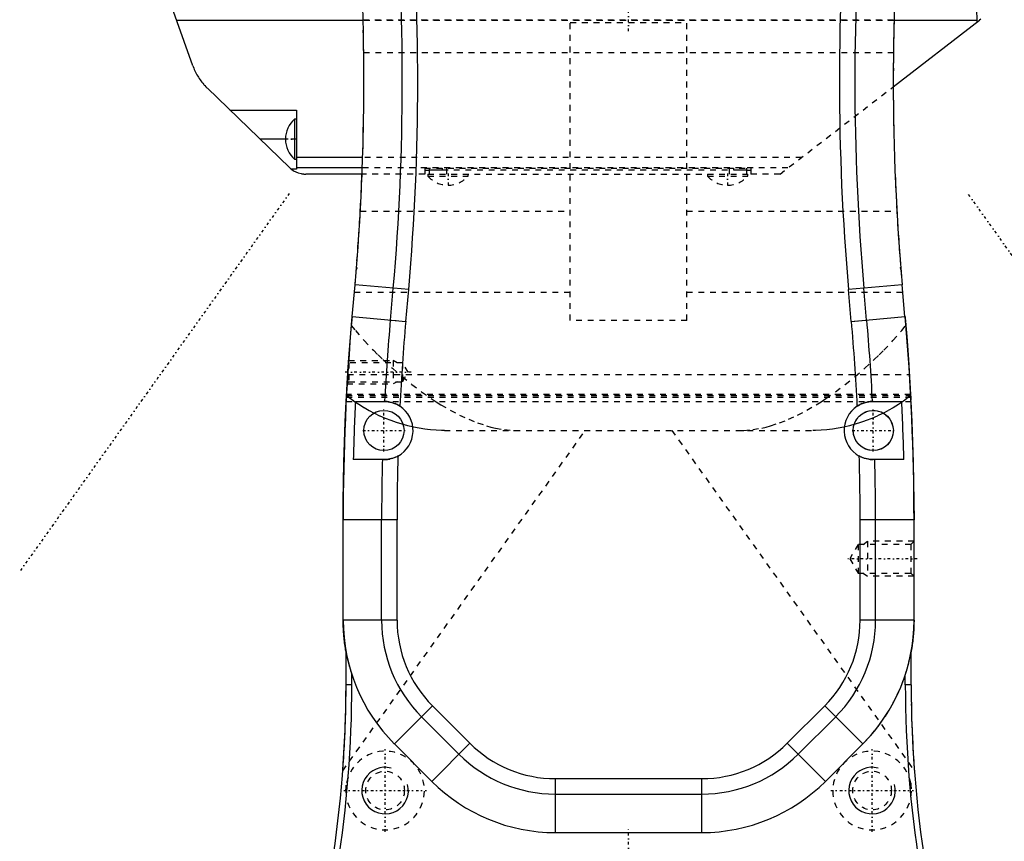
# Model space of a CAD drawing. Extents: x -216 to 415, y -1 to 641.
# Tile 3 of 8: x -5 to 164, y 380 to 521. Entities that reach past the tile are written whole.
import ezdxf

# ---------------------------------------------------------------- set-up
doc = ezdxf.new("R2010")
doc.units = 0
doc.linetypes.add('CENTER', pattern=[1.5, 0.45, -0.5, 0.05, -0.5])
doc.linetypes.add('DASHED', pattern=[2, 1, -1])
for name, color, linetype in [('AM_0', 7, 'CONTINUOUS'), ('AM_10', 7, 'CONTINUOUS'), ('AM_3', 7, 'DASHED'), ('AM_7', 7, 'CENTER')]:
    doc.layers.add(name, color=color, linetype=linetype)

msp = doc.modelspace()

# ---------------------------------------------------------------- linework, layer by layer
at = {"layer": 'AM_0', "color": 7, "linetype": 'CONTINUOUS'}
for p, q in [((25.21, 512.57), (14.58, 542.39)), ((159.85, 520.37), (159.58, 531.08)), ((54.42, 520.37), (22.43, 520.37)), ((145.44, 509), (160.22, 520.4)), ((159.85, 520.37), (145.58, 520.37)), ((159.85, 520.11), (159.85, 520.37)), ((41.81, 495.12), (27.69, 508.73)), ((31.56, 505), (43, 505)), ((43, 505), (43, 494.84)), ((43, 503.45), (42.66, 503.45)), ((42.66, 503.45), (42.66, 496.55)), ((41.1, 500), (36.75, 500)), ((42.66, 496.55), (43, 496.55)), ((54.35, 496.86), (43, 496.86)), ((43, 494.84), (42.13, 494.84)), ((54.29, 495.05), (43, 495.05)), ((54.25, 494), (44.58, 494)), ((52.56, 469.54), (53.04, 475.02)), ((62.25, 474.21), (53.04, 475.02)), ((146.96, 475.02), (137.75, 474.21)), ((147.44, 469.54), (146.96, 475.02)), ((59.13, 468.96), (59.61, 474.44)), ((61.77, 468.73), (62.25, 474.21)), ((138.23, 468.73), (137.75, 474.21)), ((140.87, 468.96), (140.39, 474.44)), ((51.92, 461.71), (52.52, 469.54)), ((52.52, 469.54), (61.77, 468.73)), ((138.23, 468.73), (147.48, 469.54)), ((147.57, 468.41), (147.6, 468.04)), ((51.69, 458.09), (51.92, 461.68)), ((51.56, 455.7), (51.69, 458.09)), ((53.12, 455), (58.13, 455)), ((141.87, 455), (146.88, 455)), ((148.42, 456.2), (148.44, 455.7)), ((58, 445), (52.73, 445)), ((147.27, 445), (142, 445)), ((51, 417.43), (51, 434.68)), ((60.25, 434.68), (51, 434.68)), ((57.6, 417.43), (57.6, 434.68)), ((60.25, 417.43), (60.25, 434.68)), ((149, 434.68), (139.75, 434.68)), ((139.75, 417.43), (139.75, 434.68)), ((142.4, 417.43), (142.4, 434.68)), ((149, 417.43), (149, 434.68)), ((60.25, 417.43), (51, 417.43)), ((149, 417.43), (139.75, 417.43)), ((51.5, 406.35), (51.5, 412)), ((148.5, 406.35), (148.5, 412)), ((52.5, 406.35), (52.5, 408.08)), ((147.5, 406.35), (147.5, 408.08)), ((52.5, 406.35), (51.5, 406.35)), ((148.5, 406.35), (147.5, 406.35)), ((66.33, 402.75), (59.79, 396.21)), ((72.76, 396.33), (66.33, 402.75)), ((127.24, 396.33), (133.67, 402.75)), ((140.21, 396.21), (133.67, 402.75)), ((70.88, 394.45), (64.45, 400.88)), ((129.12, 394.45), (135.55, 400.88)), ((66.22, 389.79), (59.79, 396.21)), ((72.76, 396.33), (66.22, 389.79)), ((133.78, 389.79), (127.24, 396.33)), ((133.78, 389.79), (140.21, 396.21)), ((87.43, 381), (87.43, 390.25)), ((87.43, 390.25), (112.57, 390.25)), ((112.57, 381), (112.57, 390.25)), ((87.43, 387.6), (112.57, 387.6)), ((87.43, 381), (112.57, 381))]:
    msp.add_line(p, q, dxfattribs=at)
for points in [[(160.45, 520.6, 0), (160.22, 520.4, 0)], [(25.21, 512.57, 0), (25.26, 512.45, 0), (25.35, 512.21, 0), (25.45, 511.98, 0), (25.5, 511.86, 0), (25.55, 511.74, 0), (25.66, 511.51, 0), (25.78, 511.28, 0), (25.9, 511.06, 0), (26.03, 510.83, 0), (26.16, 510.62, 0), (26.23, 510.51, 0), (26.3, 510.4, 0), (26.44, 510.19, 0), (26.59, 509.98, 0), (26.75, 509.78, 0), (26.91, 509.58, 0), (27.07, 509.38, 0), (27.16, 509.28, 0), (27.24, 509.19, 0), (27.42, 509, 0), (27.6, 508.82, 0), (27.69, 508.73, 0)], [(42.13, 494.84, 0), (42.5, 494.59, 0), (43.29, 494.22, 0), (43.78, 494.08, 0), (43.93, 494.05, 0), (44.07, 494.03, 0), (44.15, 494.02, 0), (44.16, 494.02, 0), (44.18, 494.02, 0), (44.21, 494.02, 0), (44.22, 494.02, 0), (44.23, 494.02, 0), (44.25, 494.01, 0), (44.28, 494.01, 0), (44.3, 494.01, 0), (44.33, 494.01, 0), (44.35, 494.01, 0), (44.36, 494.01, 0), (44.38, 494.01, 0), (44.4, 494, 0), (44.43, 494, 0), (44.44, 494, 0), (44.44, 494, 0), (44.45, 494, 0), (44.45, 494, 0), (44.45, 494, 0), (44.46, 494, 0), (44.46, 494, 0), (44.46, 494, 0), (44.47, 494, 0), (44.47, 494, 0), (44.47, 494, 0), (44.48, 494, 0), (44.48, 494, 0), (44.48, 494, 0), (44.49, 494, 0), (44.49, 494, 0), (44.5, 494, 0), (44.5, 494, 0), (44.5, 494, 0), (44.5, 494, 0), (44.51, 494, 0), (44.51, 494, 0), (44.51, 494, 0), (44.52, 494, 0), (44.52, 494, 0), (44.52, 494, 0), (44.53, 494, 0), (44.53, 494, 0), (44.53, 494, 0), (44.54, 494, 0), (44.54, 494, 0), (44.55, 494, 0), (44.55, 494, 0), (44.55, 494, 0), (44.55, 494, 0), (44.56, 494, 0), (44.56, 494, 0), (44.57, 494, 0), (44.57, 494, 0), (44.57, 494, 0), (44.57, 494, 0), (44.58, 494, 0), (44.58, 494, 0), (44.58, 494, 0)], [(147.6, 468.04, 0), (147.76, 466.11, 0), (148.05, 462.19, 0), (148.31, 458.2, 0), (148.42, 456.2, 0)], [(51, 434.68, 0), (51.01, 437.84, 0), (51.12, 444.5, 0), (51.35, 451.46, 0), (51.52, 455, 0)], [(58.13, 455, 0), (58.17, 455, 0), (58.27, 454.99, 0), (58.38, 454.99, 0), (58.43, 454.98, 0), (58.49, 454.98, 0), (58.62, 454.96, 0), (58.75, 454.94, 0), (58.89, 454.92, 0), (59.04, 454.89, 0), (59.19, 454.86, 0), (59.27, 454.84, 0), (59.35, 454.81, 0), (59.51, 454.77, 0), (59.67, 454.71, 0), (59.84, 454.65, 0), (60.01, 454.58, 0), (60.17, 454.5, 0), (60.25, 454.46, 0), (60.34, 454.42, 0), (60.5, 454.33, 0), (60.66, 454.24, 0), (60.74, 454.18, 0)], [(139.26, 454.18, 0), (139.34, 454.24, 0), (139.5, 454.33, 0), (139.67, 454.42, 0), (139.75, 454.46, 0), (139.83, 454.5, 0), (140, 454.58, 0), (140.16, 454.65, 0), (140.26, 454.69, 0), (140.29, 454.7, 0), (140.32, 454.71, 0), (140.33, 454.71, 0), (140.34, 454.72, 0), (140.37, 454.73, 0), (140.4, 454.74, 0), (140.49, 454.77, 0), (140.65, 454.82, 0), (140.73, 454.84, 0), (140.81, 454.86, 0), (140.96, 454.89, 0), (141.11, 454.92, 0), (141.25, 454.94, 0), (141.38, 454.96, 0), (141.51, 454.98, 0), (141.57, 454.98, 0), (141.62, 454.99, 0), (141.73, 454.99, 0), (141.83, 455, 0), (141.87, 455, 0)], [(148.48, 455, 0), (148.65, 451.46, 0), (148.88, 444.5, 0), (148.99, 437.84, 0), (149, 434.68, 0)], [(60.4, 445.61, 0), (60.33, 445.58, 0), (60.19, 445.5, 0), (60.05, 445.44, 0), (59.97, 445.41, 0), (59.9, 445.37, 0), (59.75, 445.32, 0), (59.61, 445.26, 0), (59.46, 445.22, 0), (59.31, 445.18, 0), (59.17, 445.14, 0), (59.1, 445.12, 0), (59.03, 445.11, 0), (58.89, 445.08, 0), (58.76, 445.06, 0), (58.63, 445.04, 0), (58.5, 445.03, 0), (58.38, 445.01, 0), (58.32, 445.01, 0), (58.26, 445.01, 0), (58.15, 445, 0), (58.05, 445, 0), (58, 445, 0)], [(142, 445, 0), (141.95, 445, 0), (141.85, 445, 0), (141.74, 445.01, 0), (141.68, 445.01, 0), (141.62, 445.01, 0), (141.5, 445.03, 0), (141.37, 445.04, 0), (141.24, 445.06, 0), (141.11, 445.08, 0), (140.97, 445.11, 0), (140.9, 445.12, 0), (140.83, 445.14, 0), (140.68, 445.18, 0), (140.54, 445.22, 0), (140.4, 445.26, 0), (140.25, 445.32, 0), (140.1, 445.37, 0), (140.03, 445.4, 0), (139.96, 445.44, 0), (139.81, 445.5, 0), (139.67, 445.58, 0), (139.6, 445.61, 0)], [(51.5, 412, 0), (51.47, 412.14, 0), (51.42, 412.42, 0), (51.38, 412.7, 0), (51.36, 412.84, 0), (51.33, 412.98, 0), (51.29, 413.27, 0), (51.25, 413.56, 0), (51.22, 413.85, 0), (51.18, 414.15, 0), (51.15, 414.45, 0), (51.14, 414.6, 0), (51.12, 414.75, 0), (51.1, 415.06, 0), (51.07, 415.37, 0), (51.05, 415.68, 0), (51.04, 415.99, 0), (51.02, 416.3, 0), (51.02, 416.46, 0), (51.01, 416.62, 0), (51.01, 416.94, 0), (51, 417.27, 0), (51, 417.43, 0)], [(149, 417.43, 0), (149, 417.27, 0), (148.99, 416.94, 0), (148.99, 416.62, 0), (148.98, 416.46, 0), (148.98, 416.3, 0), (148.96, 415.99, 0), (148.95, 415.68, 0), (148.93, 415.37, 0), (148.9, 415.06, 0), (148.88, 414.75, 0), (148.86, 414.6, 0), (148.85, 414.45, 0), (148.82, 414.15, 0), (148.78, 413.85, 0), (148.75, 413.56, 0), (148.71, 413.27, 0), (148.67, 412.98, 0), (148.64, 412.84, 0), (148.62, 412.7, 0), (148.58, 412.42, 0), (148.53, 412.14, 0), (148.5, 412, 0)]]:
    msp.add_polyline3d(points, dxfattribs=at)
for centre in [(58, 450), (142, 450)]:
    msp.add_circle(centre, 3.45, dxfattribs=at)
for centre, radius, start, end in [((-345.44, 509.88), 400, 355, 4.9589), ((-345.44, 509.88), 406.6, 355, 4.9434), ((-345.44, 509.88), 409.25, 355, 4.9373), ((545.44, 509.88), 409.25, 175, 185), ((545.44, 509.88), 406.6, 175, 185), ((545.44, 509.88), 400, 175, 185), ((45.7, 500), 4.6, 131.3662, 179.9713), ((45.7, 500), 4.6, 180.0287, 228.6338), ((44.58, 498), 4, 226.0485, 232.2334), ((451, 434.68), 400, 175, 180), ((451, 434.68), 393.4, 175, 177.0391), ((451, 434.68), 390.75, 175, 177.1385), ((-251, 434.68), 390.75, 2.8615, 5), ((-251, 434.68), 393.4, 2.9609, 5), ((-251, 434.68), 400, 0, 5), ((451, 434.68), 398.4, 177.0761, 178.5153), ((-251, 434.68), 398.4, 1.4847, 2.9239), ((58, 450), 5, 298.7116, 56.8229), ((142, 450), 5, 123.1771, 241.2884), ((451, 434.68), 393.4, 178.4965, 180), ((451, 434.68), 390.75, 178.3961, 180), ((-251, 434.68), 390.75, 0, 1.6039), ((-251, 434.68), 393.4, 0, 1.5035), ((81, 417.43), 30, 180, 225), ((81, 417.43), 23.4, 180, 225), ((81, 417.43), 20.75, 180, 225), ((119, 417.43), 20.75, 315, 0), ((119, 417.43), 23.4, 315, 0), ((119, 417.43), 30, 315, 0), ((-148.5, 406.56), 200, 351.0032, 359.939), ((-148.5, 406.56), 201, 351.0032, 359.9391), ((348.5, 406.56), 201, 180.0609, 188.9968), ((348.5, 406.56), 200, 180.061, 188.9968), ((87.43, 411), 20.75, 225, 270), ((112.57, 411), 20.75, 270, 315), ((87.43, 411), 23.4, 225, 270), ((112.57, 411), 23.4, 270, 315), ((87.43, 411), 30, 225, 270), ((112.57, 411), 30, 270, 315)]:
    msp.add_arc(centre, radius, start, end, dxfattribs=at)
at = {"layer": 'AM_10', "color": 7, "linetype": 'CONTINUOUS'}
for centre in [(58.2, 388.21), (141.8, 388.21)]:
    msp.add_arc(centre, 4, 75, 15, dxfattribs=at)
at = {"layer": 'AM_3', "color": 6, "linetype": 'DASHED'}
for p, q in [((54.42, 520.5), (145.58, 520.5)), ((145.58, 520.37), (54.42, 520.37)), ((90, 468.88), (90, 520)), ((90, 520), (110, 520)), ((110, 468.88), (110, 520)), ((54.53, 514.88), (145.47, 514.88)), ((126, 494), (145.44, 509)), ((43, 500), (41.1, 500)), ((129.71, 496.86), (54.35, 496.86)), ((65, 494), (54.25, 494)), ((127.36, 495.05), (54.29, 495.05)), ((65, 495), (121, 495)), ((65, 495), (65, 494)), ((65.55, 494), (65.55, 493.66)), ((65.55, 494), (120.45, 494)), ((65.55, 493.66), (72.45, 493.66)), ((65.75, 495), (65.75, 494)), ((68, 495), (68, 494.73)), ((68, 494.73), (118, 494.73)), ((68.75, 495), (68.75, 494)), ((72.45, 493.66), (72.45, 494)), ((113.55, 494), (113.55, 493.66)), ((113.55, 493.66), (120.45, 493.66)), ((117.25, 495), (117.25, 494)), ((118, 495), (118, 494.73)), ((120.25, 495), (120.25, 494)), ((120.45, 493.66), (120.45, 494)), ((121, 495), (121, 494)), ((126, 494), (121, 494)), ((53.94, 487.64), (90, 487.64)), ((110, 487.64), (146.06, 487.64)), ((53.24, 477.44), (53.4, 477.93)), ((53.29, 477.99), (53.29, 478.01)), ((53.4, 477.93), (53.29, 478.01)), ((53.4, 477.93), (53.29, 477.99)), ((146.6, 477.93), (146.71, 478.01)), ((146.71, 477.99), (146.6, 477.93)), ((146.6, 477.93), (146.76, 477.44)), ((146.71, 478.01), (146.71, 477.99)), ((52.93, 473.72), (90, 473.72)), ((110, 473.72), (147.07, 473.72)), ((52.52, 469.54), (52.56, 469.54)), ((59.13, 468.96), (61.74, 468.73)), ((110, 468.88), (90, 468.88)), ((138.23, 468.73), (140.87, 468.96)), ((147.44, 469.54), (147.48, 469.54)), ((147.48, 469.54), (147.57, 468.41)), ((51.69, 458.09), (51.92, 461.71)), ((51.98, 461.62), (51.92, 461.68)), ((51.94, 462), (59.6, 462)), ((61.2, 461.62), (51.98, 461.62)), ((51.98, 461.62), (51.98, 458.38)), ((60.26, 461.62), (59.6, 462)), ((59.6, 462), (59.6, 458)), ((62.14, 460), (61.2, 461.62)), ((61.2, 461.62), (61.2, 458.38)), ((61.2, 458.38), (62.14, 460)), ((51.69, 458.09), (51.98, 458.38)), ((51.78, 459.59), (148.22, 459.59)), ((51.98, 458.38), (61.2, 458.38)), ((60.26, 458.38), (59.6, 458)), ((51.68, 458), (59.6, 458)), ((51.52, 455), (51.58, 456.2)), ((51.52, 455), (148.48, 455)), ((51.56, 455.7), (148.44, 455.7)), ((51.57, 456), (148.43, 456)), ((148.42, 456.2), (51.58, 456.2)), ((148.42, 456.2), (148.48, 455)), ((50.94, 391.62), (92.57, 450)), ((68.39, 450), (131.61, 450)), ((107.43, 450), (149.06, 391.62)), ((139.4, 430.46), (137.98, 428)), ((148.46, 430.46), (139.4, 430.46)), ((139.4, 430.46), (139.4, 425.54)), ((140.25, 430.46), (141, 431)), ((149, 431), (141, 431)), ((141, 431), (141, 425)), ((149, 431), (148.46, 430.46)), ((148.46, 430.46), (148.46, 425.54)), ((137.98, 428), (139.4, 425.54)), ((139.4, 425.54), (148.46, 425.54)), ((140.25, 425.54), (141, 425)), ((149, 425), (141, 425)), ((148.46, 425.54), (149, 425))]:
    msp.add_line(p, q, dxfattribs=at)
for points in [[(53.94, 487.64, 0), (53.99, 488.53, 0), (54.08, 490.31, 0), (54.17, 492.1, 0), (54.2, 493, 0), (54.24, 493.9, 0), (54.31, 495.71, 0), (54.37, 497.52, 0), (54.42, 499.34, 0), (54.47, 501.17, 0), (54.5, 503, 0), (54.52, 503.91, 0), (54.53, 504.83, 0), (54.55, 506.67, 0), (54.56, 508.51, 0), (54.56, 510.35, 0), (54.55, 512.2, 0), (54.54, 514.04, 0), (54.53, 514.97, 0), (54.52, 515.89, 0), (54.48, 517.73, 0), (54.44, 519.58, 0), (54.42, 520.5, 0)], [(145.58, 520.5, 0), (145.56, 519.58, 0), (145.52, 517.73, 0), (145.48, 515.89, 0), (145.47, 514.97, 0), (145.46, 514.04, 0), (145.45, 512.2, 0), (145.44, 510.35, 0), (145.44, 508.51, 0), (145.45, 506.67, 0), (145.47, 504.83, 0), (145.48, 503.91, 0), (145.5, 503, 0), (145.53, 501.17, 0), (145.58, 499.34, 0), (145.63, 497.52, 0), (145.69, 495.71, 0), (145.76, 493.9, 0), (145.8, 493, 0), (145.83, 492.1, 0), (145.92, 490.31, 0), (146.01, 488.53, 0), (146.06, 487.64, 0)], [(65, 494.65, 0), (65, 494.66, 0), (65, 494.66, 0), (65, 494.66, 0), (65, 494.66, 0), (65, 494.66, 0), (65.01, 494.66, 0), (65.01, 494.66, 0), (65.01, 494.66, 0), (65.02, 494.66, 0), (65.02, 494.66, 0), (65.03, 494.66, 0), (65.03, 494.67, 0), (65.03, 494.67, 0), (65.04, 494.67, 0), (65.05, 494.67, 0), (65.06, 494.67, 0), (65.07, 494.67, 0), (65.07, 494.67, 0), (65.08, 494.67, 0), (65.09, 494.67, 0), (65.1, 494.67, 0), (65.1, 494.67, 0), (65.11, 494.68, 0), (65.12, 494.68, 0), (65.13, 494.68, 0), (65.14, 494.68, 0), (65.15, 494.68, 0), (65.16, 494.68, 0), (65.17, 494.68, 0), (65.19, 494.68, 0), (65.2, 494.68, 0), (65.22, 494.68, 0), (65.23, 494.68, 0), (65.24, 494.69, 0), (65.25, 494.69, 0), (65.27, 494.69, 0), (65.29, 494.69, 0), (65.31, 494.69, 0), (65.33, 494.69, 0), (65.34, 494.69, 0), (65.35, 494.69, 0), (65.37, 494.69, 0), (65.39, 494.69, 0), (65.41, 494.69, 0), (65.44, 494.7, 0), (65.46, 494.7, 0), (65.47, 494.7, 0), (65.48, 494.7, 0), (65.51, 494.7, 0), (65.53, 494.7, 0), (65.56, 494.7, 0), (65.58, 494.7, 0), (65.61, 494.7, 0), (65.62, 494.7, 0), (65.63, 494.7, 0), (65.66, 494.7, 0), (65.69, 494.7, 0), (65.72, 494.71, 0), (65.74, 494.71, 0), (65.77, 494.71, 0), (65.79, 494.71, 0), (65.8, 494.71, 0), (65.83, 494.71, 0), (65.86, 494.71, 0), (65.88, 494.71, 0), (65.89, 494.71, 0), (65.93, 494.71, 0), (65.96, 494.71, 0), (65.97, 494.71, 0), (65.99, 494.71, 0), (66.02, 494.71, 0), (66.05, 494.71, 0), (66.09, 494.72, 0), (66.12, 494.72, 0), (66.16, 494.72, 0), (66.17, 494.72, 0), (66.19, 494.72, 0), (66.23, 494.72, 0), (66.26, 494.72, 0), (66.3, 494.72, 0), (66.33, 494.72, 0), (66.37, 494.72, 0), (66.39, 494.72, 0), (66.41, 494.72, 0), (66.44, 494.72, 0), (66.48, 494.72, 0), (66.52, 494.72, 0), (66.56, 494.72, 0), (66.6, 494.72, 0), (66.61, 494.72, 0), (66.63, 494.72, 0), (66.67, 494.73, 0), (66.71, 494.73, 0), (66.75, 494.73, 0), (66.79, 494.73, 0), (66.83, 494.73, 0), (66.85, 494.73, 0), (66.87, 494.73, 0), (66.91, 494.73, 0), (66.95, 494.73, 0), (66.99, 494.73, 0), (67.04, 494.73, 0), (67.08, 494.73, 0), (67.1, 494.73, 0), (67.12, 494.73, 0), (67.16, 494.73, 0), (67.2, 494.73, 0), (67.22, 494.73, 0), (67.24, 494.73, 0), (67.29, 494.73, 0), (67.33, 494.73, 0), (67.35, 494.73, 0), (67.37, 494.73, 0), (67.41, 494.73, 0), (67.46, 494.73, 0), (67.5, 494.73, 0), (67.54, 494.73, 0), (67.59, 494.73, 0), (67.61, 494.73, 0), (67.63, 494.73, 0), (67.67, 494.73, 0), (67.72, 494.73, 0), (67.76, 494.73, 0), (67.8, 494.73, 0), (67.85, 494.73, 0), (67.87, 494.73, 0), (67.89, 494.73, 0), (67.93, 494.73, 0), (67.98, 494.73, 0), (68, 494.73, 0)], [(118, 494.73, 0), (118.02, 494.73, 0), (118.07, 494.73, 0), (118.11, 494.73, 0), (118.13, 494.73, 0), (118.15, 494.73, 0), (118.2, 494.73, 0), (118.24, 494.73, 0), (118.28, 494.73, 0), (118.33, 494.73, 0), (118.37, 494.73, 0), (118.39, 494.73, 0), (118.41, 494.73, 0), (118.46, 494.73, 0), (118.5, 494.73, 0), (118.54, 494.73, 0), (118.59, 494.73, 0), (118.63, 494.73, 0), (118.65, 494.73, 0), (118.67, 494.73, 0), (118.71, 494.73, 0), (118.76, 494.73, 0), (118.78, 494.73, 0), (118.8, 494.73, 0), (118.84, 494.73, 0), (118.88, 494.73, 0), (118.9, 494.73, 0), (118.92, 494.73, 0), (118.96, 494.73, 0), (119.01, 494.73, 0), (119.05, 494.73, 0), (119.09, 494.73, 0), (119.13, 494.73, 0), (119.15, 494.73, 0), (119.17, 494.73, 0), (119.21, 494.73, 0), (119.25, 494.73, 0), (119.29, 494.73, 0), (119.33, 494.73, 0), (119.37, 494.72, 0), (119.39, 494.72, 0), (119.4, 494.72, 0), (119.44, 494.72, 0), (119.48, 494.72, 0), (119.52, 494.72, 0), (119.56, 494.72, 0), (119.59, 494.72, 0), (119.61, 494.72, 0), (119.63, 494.72, 0), (119.67, 494.72, 0), (119.7, 494.72, 0), (119.74, 494.72, 0), (119.77, 494.72, 0), (119.81, 494.72, 0), (119.83, 494.72, 0), (119.84, 494.72, 0), (119.88, 494.72, 0), (119.91, 494.72, 0), (119.95, 494.71, 0), (119.98, 494.71, 0), (120.01, 494.71, 0), (120.03, 494.71, 0), (120.04, 494.71, 0), (120.07, 494.71, 0), (120.11, 494.71, 0), (120.12, 494.71, 0), (120.14, 494.71, 0), (120.17, 494.71, 0), (120.2, 494.71, 0), (120.21, 494.71, 0), (120.23, 494.71, 0), (120.26, 494.71, 0), (120.28, 494.71, 0), (120.31, 494.7, 0), (120.34, 494.7, 0), (120.37, 494.7, 0), (120.38, 494.7, 0), (120.39, 494.7, 0), (120.42, 494.7, 0), (120.44, 494.7, 0), (120.47, 494.7, 0), (120.49, 494.7, 0), (120.52, 494.7, 0), (120.53, 494.7, 0), (120.54, 494.7, 0), (120.56, 494.7, 0), (120.59, 494.69, 0), (120.61, 494.69, 0), (120.63, 494.69, 0), (120.65, 494.69, 0), (120.66, 494.69, 0), (120.67, 494.69, 0), (120.69, 494.69, 0), (120.71, 494.69, 0), (120.73, 494.69, 0), (120.75, 494.69, 0), (120.76, 494.69, 0), (120.77, 494.68, 0), (120.78, 494.68, 0), (120.8, 494.68, 0), (120.81, 494.68, 0), (120.83, 494.68, 0), (120.84, 494.68, 0), (120.85, 494.68, 0), (120.86, 494.68, 0), (120.87, 494.68, 0), (120.88, 494.68, 0), (120.89, 494.68, 0), (120.9, 494.67, 0), (120.9, 494.67, 0), (120.91, 494.67, 0), (120.92, 494.67, 0), (120.93, 494.67, 0), (120.93, 494.67, 0), (120.94, 494.67, 0), (120.95, 494.67, 0), (120.96, 494.67, 0), (120.97, 494.67, 0), (120.97, 494.67, 0), (120.97, 494.66, 0), (120.98, 494.66, 0), (120.98, 494.66, 0), (120.99, 494.66, 0), (120.99, 494.66, 0), (120.99, 494.66, 0), (121, 494.66, 0), (121, 494.66, 0), (121, 494.66, 0), (121, 494.66, 0), (121, 494.66, 0), (121, 494.65, 0)], [(53.04, 475.02, 0), (53.22, 477.12, 0), (53.54, 481.32, 0), (53.82, 485.53, 0), (53.94, 487.64, 0)], [(146.06, 487.64, 0), (146.18, 485.53, 0), (146.46, 481.32, 0), (146.78, 477.12, 0), (146.96, 475.02, 0)], [(52.4, 468.04, 0), (53.12, 467.15, 0), (54.63, 465.42, 0), (56.2, 463.77, 0), (57, 462.97, 0), (57.82, 462.19, 0), (59.46, 460.68, 0), (61.13, 459.25, 0), (62.8, 457.9, 0), (64.47, 456.64, 0), (66.13, 455.48, 0), (66.96, 454.94, 0), (67.78, 454.43, 0), (69.4, 453.48, 0), (70.99, 452.64, 0), (72.55, 451.92, 0), (74.07, 451.32, 0), (75.61, 450.81, 0), (76.38, 450.6, 0), (77.15, 450.42, 0), (78.69, 450.15, 0), (80.23, 450.02, 0), (80.99, 450, 0)], [(119.01, 450, 0), (119.77, 450.02, 0), (121.31, 450.15, 0), (122.85, 450.42, 0), (123.62, 450.6, 0), (124.39, 450.81, 0), (125.93, 451.32, 0), (127.45, 451.92, 0), (129.01, 452.64, 0), (130.6, 453.48, 0), (132.22, 454.43, 0), (133.04, 454.94, 0), (133.87, 455.48, 0), (135.53, 456.64, 0), (137.2, 457.9, 0), (138.87, 459.25, 0), (140.54, 460.68, 0), (142.18, 462.19, 0), (143, 462.97, 0), (143.8, 463.77, 0), (145.37, 465.42, 0), (146.88, 467.15, 0), (147.6, 468.04, 0)], [(68.39, 450, 0), (67.91, 450, 0), (66.95, 450.04, 0), (65.99, 450.12, 0), (65.5, 450.17, 0), (65.02, 450.23, 0), (64.04, 450.39, 0), (63.07, 450.58, 0), (62.1, 450.8, 0), (61.14, 451.07, 0), (60.17, 451.37, 0), (59.69, 451.53, 0), (59.22, 451.7, 0), (58.27, 452.07, 0), (57.32, 452.48, 0), (56.39, 452.92, 0), (55.48, 453.39, 0), (54.57, 453.9, 0), (54.13, 454.17, 0), (53.69, 454.45, 0), (52.82, 455.03, 0), (51.98, 455.66, 0), (51.57, 455.99, 0)], [(148.43, 455.99, 0), (148.02, 455.66, 0), (147.18, 455.03, 0), (146.31, 454.45, 0), (145.87, 454.17, 0), (145.43, 453.9, 0), (144.52, 453.39, 0), (143.61, 452.92, 0), (142.68, 452.48, 0), (141.73, 452.07, 0), (140.78, 451.7, 0), (140.31, 451.53, 0), (139.83, 451.37, 0), (138.86, 451.07, 0), (137.9, 450.8, 0), (136.93, 450.58, 0), (135.96, 450.39, 0), (134.98, 450.23, 0), (134.5, 450.17, 0), (134.01, 450.12, 0), (133.05, 450.04, 0), (132.09, 450, 0), (131.61, 450, 0)], [(51.5, 412, 0), (51.5, 412, 0), (51.5, 412, 0), (51.5, 412, 0), (51.5, 412, 0), (51.5, 412, 0), (51.5, 412, 0), (51.5, 412, 0), (51.5, 412, 0), (51.5, 411.99, 0), (51.5, 411.99, 0), (51.5, 411.99, 0), (51.5, 411.99, 0), (51.5, 411.99, 0), (51.5, 411.99, 0), (51.5, 411.98, 0), (51.5, 411.98, 0), (51.5, 411.98, 0), (51.5, 411.98, 0), (51.5, 411.98, 0), (51.5, 411.97, 0), (51.5, 411.97, 0), (51.5, 411.97, 0), (51.5, 411.97, 0), (51.5, 411.96, 0), (51.51, 411.96, 0), (51.51, 411.96, 0), (51.51, 411.96, 0), (51.51, 411.95, 0), (51.51, 411.95, 0), (51.51, 411.94, 0), (51.51, 411.94, 0), (51.51, 411.94, 0), (51.51, 411.93, 0), (51.51, 411.93, 0), (51.51, 411.93, 0), (51.51, 411.92, 0), (51.51, 411.92, 0), (51.51, 411.91, 0), (51.51, 411.91, 0), (51.51, 411.91, 0), (51.52, 411.9, 0), (51.52, 411.9, 0), (51.52, 411.89, 0), (51.52, 411.88, 0), (51.53, 411.85, 0), (51.53, 411.82, 0), (51.53, 411.8, 0), (51.54, 411.79, 0), (51.54, 411.75, 0), (51.55, 411.72, 0), (51.56, 411.69, 0), (51.56, 411.65, 0), (51.57, 411.62, 0), (51.57, 411.6, 0), (51.58, 411.58, 0), (51.59, 411.54, 0), (51.59, 411.51, 0), (51.6, 411.49, 0), (51.62, 411.38, 0), (51.66, 411.16, 0), (51.71, 410.95, 0), (51.76, 410.72, 0), (51.81, 410.5, 0), (51.87, 410.27, 0), (51.9, 410.15, 0), (51.93, 410.03, 0), (51.99, 409.8, 0), (52.05, 409.56, 0), (52.12, 409.33, 0), (52.18, 409.09, 0), (52.25, 408.86, 0), (52.29, 408.74, 0), (52.32, 408.63, 0), (52.39, 408.4, 0), (52.46, 408.18, 0), (52.5, 408.08, 0)], [(147.5, 408.08, 0), (147.54, 408.18, 0), (147.61, 408.4, 0), (147.68, 408.63, 0), (147.71, 408.74, 0), (147.75, 408.86, 0), (147.82, 409.09, 0), (147.88, 409.33, 0), (147.95, 409.56, 0), (148.01, 409.8, 0), (148.07, 410.03, 0), (148.1, 410.15, 0), (148.13, 410.27, 0), (148.19, 410.5, 0), (148.24, 410.72, 0), (148.29, 410.95, 0), (148.34, 411.16, 0), (148.38, 411.38, 0), (148.4, 411.49, 0), (148.41, 411.51, 0), (148.41, 411.54, 0), (148.42, 411.58, 0), (148.43, 411.6, 0), (148.43, 411.62, 0), (148.44, 411.65, 0), (148.44, 411.69, 0), (148.45, 411.72, 0), (148.46, 411.75, 0), (148.46, 411.79, 0), (148.47, 411.8, 0), (148.47, 411.82, 0), (148.47, 411.85, 0), (148.48, 411.88, 0), (148.48, 411.89, 0), (148.48, 411.9, 0), (148.48, 411.9, 0), (148.49, 411.91, 0), (148.49, 411.91, 0), (148.49, 411.91, 0), (148.49, 411.92, 0), (148.49, 411.92, 0), (148.49, 411.93, 0), (148.49, 411.93, 0), (148.49, 411.93, 0), (148.49, 411.94, 0), (148.49, 411.94, 0), (148.49, 411.94, 0), (148.49, 411.95, 0), (148.49, 411.95, 0), (148.49, 411.96, 0), (148.49, 411.96, 0), (148.49, 411.96, 0), (148.5, 411.96, 0), (148.5, 411.97, 0), (148.5, 411.97, 0), (148.5, 411.97, 0), (148.5, 411.97, 0), (148.5, 411.98, 0), (148.5, 411.98, 0), (148.5, 411.98, 0), (148.5, 411.98, 0), (148.5, 411.98, 0), (148.5, 411.99, 0), (148.5, 411.99, 0), (148.5, 411.99, 0), (148.5, 411.99, 0), (148.5, 411.99, 0), (148.5, 411.99, 0), (148.5, 412, 0), (148.5, 412, 0), (148.5, 412, 0), (148.5, 412, 0), (148.5, 412, 0), (148.5, 412, 0), (148.5, 412, 0), (148.5, 412, 0), (148.5, 412, 0)], [(50.94, 391.62, 0), (50.94, 391.63, 0), (50.95, 391.74, 0), (50.96, 391.95, 0), (50.97, 392.1, 0), (50.99, 392.27, 0), (51.02, 392.7, 0), (51.05, 393.24, 0), (51.09, 393.87, 0), (51.14, 394.59, 0), (51.19, 395.41, 0), (51.21, 395.85, 0), (51.23, 396.31, 0), (51.28, 397.29, 0), (51.33, 398.33, 0), (51.37, 399.44, 0), (51.41, 400.61, 0), (51.44, 401.82, 0), (51.46, 402.45, 0), (51.47, 403.08, 0), (51.49, 404.37, 0), (51.5, 405.68, 0), (51.5, 406.35, 0)], [(148.5, 406.35, 0), (148.5, 405.68, 0), (148.51, 404.37, 0), (148.53, 403.08, 0), (148.54, 402.45, 0), (148.56, 401.82, 0), (148.59, 400.61, 0), (148.63, 399.44, 0), (148.67, 398.33, 0), (148.72, 397.29, 0), (148.77, 396.31, 0), (148.79, 395.85, 0), (148.81, 395.41, 0), (148.86, 394.59, 0), (148.91, 393.87, 0), (148.95, 393.24, 0), (148.98, 392.7, 0), (149.01, 392.27, 0), (149.03, 392.1, 0), (149.04, 391.95, 0), (149.05, 391.74, 0), (149.06, 391.63, 0), (149.06, 391.62, 0)]]:
    msp.add_polyline3d(points, dxfattribs=at)
for centre, radius in [((142, 450), 3.43), ((58.2, 388.21), 3.32), ((141.8, 388.21), 3.32)]:
    msp.add_circle(centre, radius, dxfattribs=at)
for centre, radius, start, end in [((69, 496.7), 4.6, 221.3662, 269.9713), ((69, 496.7), 4.6, 270.0287, 318.6338), ((117, 496.7), 4.6, 221.3662, 269.9713), ((117, 496.7), 4.6, 270.0287, 318.6338), ((58, 450), 5, 56.8229, 90), ((142, 450), 5, 90, 123.1771), ((58, 450), 5, 270, 298.7116), ((142, 450), 5, 241.2884, 270), ((119, 417.43), 30, 315, 341.8351), ((58.2, 388.21), 6.75, 180.7342, 169.1201), ((141.8, 388.21), 6.75, 10.8799, 359.2658), ((-148.5, 406.56), 200.8, 354.7323, 355.122), ((348.5, 406.56), 200.8, 184.878, 185.2677)]:
    msp.add_arc(centre, radius, start, end, dxfattribs=at)
at = {"layer": 'AM_7', "color": 4, "linetype": 'CENTER'}
for p, q in [((100, 518.55), (100, 621.45)), ((43.1, 500), (41, 500)), ((69, 494.1), (69, 492)), ((117, 494.1), (117, 492)), ((41.75, 490.69), (-4.53, 425.79)), ((204.53, 425.79), (158.25, 490.69)), ((62.66, 460), (51.07, 460)), ((58, 446.38), (58, 453.62)), ((142, 446.38), (142, 453.62)), ((54.38, 450), (61.62, 450)), ((138.38, 450), (145.62, 450)), ((149.55, 428), (137.43, 428)), ((58.2, 381.12), (58.2, 395.3)), ((141.8, 381.12), (141.8, 395.3)), ((51.11, 388.21), (65.29, 388.21)), ((134.71, 388.21), (148.89, 388.21)), ((100, 258.05), (100, 381.95))]:
    msp.add_line(p, q, dxfattribs=at)

doc.saveas('drawing.dxf')
